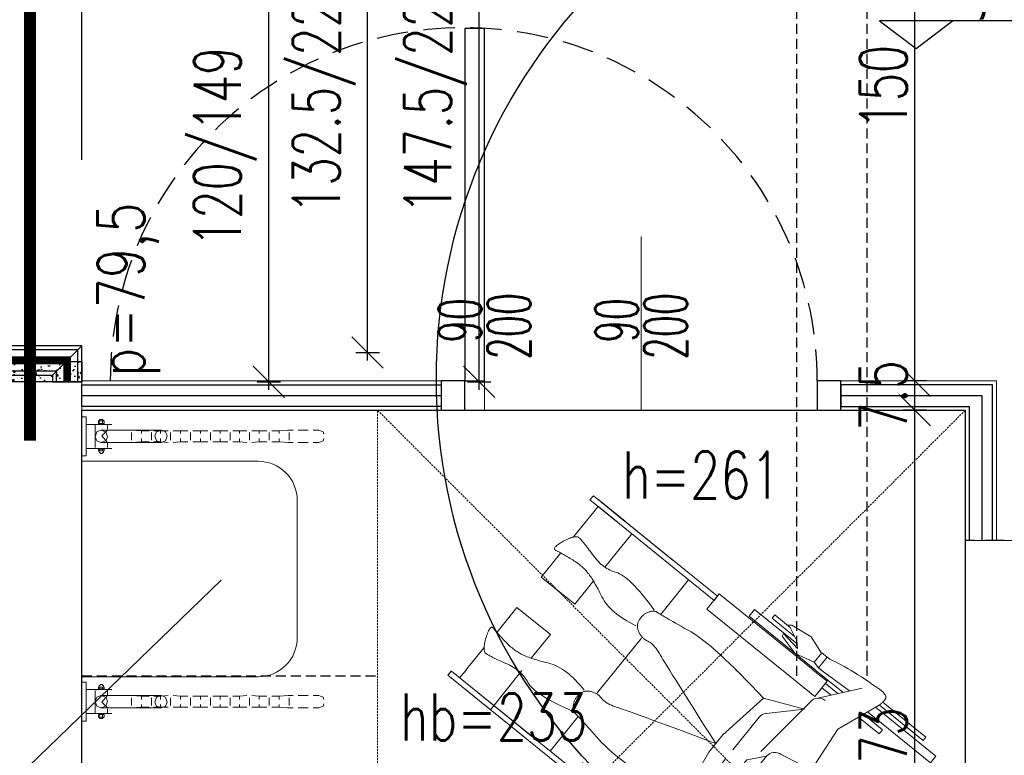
# Model space of a CAD drawing. Header units: millimetres. Extents: x -1256 to 4744, y -2264 to 706.
# Tile 23 of 62: x -20 to 231, y -85 to 103. Entities that reach past the tile are written whole.
import ezdxf

# ---------------------------------------------------------------- set-up
doc = ezdxf.new("R2010")
doc.units = ezdxf.units.MM
doc.header["$LTSCALE"] = 0.2
for name, pattern in [('$0$ACAD_ISO10W100', [18, 12, -3, 0, -3]), ('DASHDOT', [25.4, 12.7, -6.35, 0, -6.35]), ('DASHEDX2', [1.5, 1, -0.5]), ('HIDDEN', [0.375, 0.25, -0.125]), ('HIDDEN2', [30, 20, -10]), ('HIDDENX2', [19.05, 12.7, -6.35])]:
    doc.linetypes.add(name, pattern=pattern)
doc.layers.add('-md-niepełnosprawny', color=64, linetype='Continuous', lineweight=9)
doc.layers.add('5 OPIS DRZWI', color=8, linetype='Continuous', lineweight=5)
for name, color, linetype in [('-md_kominy', 35, 'Continuous'), ('3 DRZWI', 254, 'Continuous'), ('A-KOMENTWYM', 30, 'Continuous'), ('A-kota', 2, 'Continuous'), ('A-ocieplenie', 6, 'Continuous'), ('A-OKNA OPISY', 2, 'Continuous'), ('A-opis', 7, 'Continuous'), ('A-rozbiórki', 252, 'Continuous'), ('A-stal', 52, 'Continuous'), ('A-widok', 41, 'Continuous'), ('A-ściany', 140, 'Continuous')]:
    doc.layers.add(name, color=color, linetype=linetype)
doc.layers.add('_p.poż.', color=7, linetype='Continuous', true_color=0xf20000)
doc.layers.add('_pomoc', color=15, linetype='Continuous', plot=False)
doc.styles.add('Arch-Dim', font='romans.shx', dxfattribs={"width": 0.75})
doc.styles.add('c20', font='simplex.shx', dxfattribs={"width": 0.7})
doc.styles.add('ODNOŚNIKI', font='arial.ttf')
doc.styles.add('TXT', font='romans.shx', dxfattribs={"width": 0.7})
doc.linetypes.add('BATTING', pattern='A,0.0001,-0.1,[134,ltypeshp.shx,S=0.1,R=0,X=-0.1,Y=0],-0.2,[134,ltypeshp.shx,S=0.1,R=180,X=0.1,Y=0],-0.1', length=0.4001)
doc.linetypes.add('LINIA LIKW.', pattern='A,0.3,[137,RODZLIN.shx,S=0.06,R=0,X=-0.1,Y=0],0.3', length=0.6)
doc.dimstyles.new('1-50', dxfattribs={"dimtxt": 12, "dimasz": 8, "dimexe": 3, "dimexo": 0, "dimgap": 2, "dimtad": 1, "dimrnd": 0.5, "dimzin": 12, "dimdsep": 46, "dimtxsty": 'TXT', "dimblk": 'OBLIQUE', "dimcen": 0.125, "dimdle": 2, "dimclrd": 256, "dimclre": 256, "dimclrt": 7, "dimazin": 0, "dimtfac": 1, "dimtix": 1, "dimtmove": 1, "dimatfit": 2, "dimfxl": 3, "dimfxlon": 1, "dimtvp": 10, "dimtolj": 1, "dimtzin": 0, "dimarcsym": 0})

# ---------------------------------------------------------------- blocks, each defined once
blk = doc.blocks.new('ZNAK-POZIOM nap od góry')
at = {"ltscale": 5}
blk.add_lwpolyline([(8.227, 1.413), (-1.865, 1.413), (0, 0), (1.865, 1.413)], dxfattribs=at)
at = {"style": 'ODNOŚNIKI', "flags": 4}
for tag, p in [('ZNAK', (-1.5, 1.882)), ('POZIOM', (1.872, 1.882))]:
    blk.add_attdef(tag, p, '', height=2.5, dxfattribs=at)
blk = doc.blocks.new('_Oblique')
at = {"color": 0, "linetype": 'ByBlock', "lineweight": -2}
blk.add_line((-0.5, -0.5), (0.5, 0.5), dxfattribs=at)
blk = doc.blocks.new('*D150')
at = {"layer": 'A-KOMENTWYM', "lineweight": -2}
for p, q in [((43.24, 8.25), (43.24, 132.25)), ((40.24, 130.25), (46.24, 130.25)), ((40.24, 10.25), (46.24, 10.25))]:
    blk.add_line(p, q, dxfattribs=at)
at = {"layer": 'Defpoints', "color": 0}
for p in [(-4.5, 130.25), (43.24, 130.25), (-4.5, 10.25)]:
    blk.add_point(p, dxfattribs=at)
at = {"layer": 'A-KOMENTWYM', "lineweight": -2, "xscale": 8, "yscale": 8, "zscale": 8}
for p, rotation in [((43.24, 130.25), 90), ((43.24, 10.25), 270)]:
    blk.add_blockref('_Oblique', p, dxfattribs=dict(at, rotation=rotation))
at = {"layer": 'A-KOMENTWYM', "color": 7, "insert": (32.12, 70.25), "char_height": 12, "attachment_point": 5, "rotation": 90, "style": 'TXT'}
blk.add_mtext('\\A1;120/149', dxfattribs=at)
blk = doc.blocks.new('*D151')
at = {"layer": 'A-KOMENTWYM', "lineweight": -2}
for p, q in [((96.91, 8.25), (96.91, 160)), ((93.91, 158), (99.91, 158)), ((93.91, 10.25), (99.91, 10.25))]:
    blk.add_line(p, q, dxfattribs=at)
at = {"layer": 'Defpoints', "color": 0}
for p in [(-4.5, 158), (96.91, 158), (-4.5, 10.25)]:
    blk.add_point(p, dxfattribs=at)
at = {"layer": 'A-KOMENTWYM', "lineweight": -2, "xscale": 8, "yscale": 8, "zscale": 8}
for p, rotation in [((96.91, 158), 90), ((96.91, 10.25), 270)]:
    blk.add_blockref('_Oblique', p, dxfattribs=dict(at, rotation=rotation))
at = {"layer": 'A-KOMENTWYM', "color": 7, "insert": (85.79, 84.12), "char_height": 12, "attachment_point": 5, "rotation": 90, "style": 'TXT'}
blk.add_mtext('\\A1;147.5/228', dxfattribs=at)
blk = doc.blocks.new('*D152')
at = {"layer": 'A-KOMENTWYM', "lineweight": -2}
for p, q in [((68.46, 15.75), (68.46, 152.5)), ((65.46, 150.5), (71.46, 150.5)), ((65.46, 17.75), (71.46, 17.75))]:
    blk.add_line(p, q, dxfattribs=at)
at = {"layer": 'Defpoints', "color": 0}
for p in [(-4.5, 150.5), (68.46, 150.5), (-4.5, 17.75)]:
    blk.add_point(p, dxfattribs=at)
at = {"layer": 'A-KOMENTWYM', "lineweight": -2, "xscale": 8, "yscale": 8, "zscale": 8}
for p, rotation in [((68.46, 150.5), 90), ((68.46, 17.75), 270)]:
    blk.add_blockref('_Oblique', p, dxfattribs=dict(at, rotation=rotation))
at = {"layer": 'A-KOMENTWYM', "color": 7, "insert": (57.34, 84.12), "char_height": 12, "attachment_point": 5, "rotation": 90, "style": 'TXT'}
blk.add_mtext('\\A1;132.5/220', dxfattribs=at)
blk = doc.blocks.new('WOZEK1')
for p, q in [((-92.2, -13.77), (-90, -13.77)), ((-92.2, -33.62), (-92.2, -13.77)), ((-90, -13.77), (-90, -34.46)), ((-26.61, -13.77), (-28.82, -13.77)), ((-28.82, -13.77), (-28.82, -34.46)), ((-26.61, -33.62), (-26.61, -13.77)), ((-94.41, -32.83), (-94.41, -18.84)), ((-94.41, -18.84), (-93.3, -18.84)), ((-93.3, -18.84), (-93.3, -33.19)), ((-25.51, -18.84), (-25.51, -33.19)), ((-24.41, -18.84), (-25.51, -18.84)), ((-24.41, -32.83), (-24.41, -18.84)), ((-88.9, -34.87), (-88.9, -28.61)), ((-88.9, -28.61), (-87.52, -28.61)), ((-87.52, -28.61), (-87.52, -35.4)), ((-31.3, -28.61), (-31.3, -35.4)), ((-29.92, -28.61), (-31.3, -28.61)), ((-29.92, -34.87), (-29.92, -28.61)), ((-81.88, -37.54), (-93.26, -33.22)), ((-36.97, -37.55), (-25.56, -33.22)), ((-68.07, -36.21), (-81.88, -37.54)), ((-50.74, -36.21), (-36.97, -37.55)), ((-93.86, -39.33), (-84.78, -46.54)), ((-68.78, -39.77), (-67.67, -44.74)), ((-51.14, -44.74), (-50.04, -39.77)), ((-24.95, -39.33), (-34.03, -46.54)), ((-91.3, -41.37), (-90.88, -51.29)), ((-90, -42.4), (-90, -73.29)), ((-28.82, -42.4), (-28.82, -73.29)), ((-27.52, -41.37), (-27.93, -51.29)), ((-88.9, -43.28), (-88.9, -47.39)), ((-87.52, -44.37), (-87.52, -47.39)), ((-31.3, -44.37), (-31.3, -47.39)), ((-29.92, -43.28), (-29.92, -47.39)), ((-89.62, -47.39), (-85.76, -47.39)), ((-89.62, -47.39), (-85.76, -47.39)), ((-89.62, -47.39), (-84.66, -47.39)), ((-89.62, -47.39), (-89.62, -82.83)), ((-89.62, -47.39), (-84.66, -47.39)), ((-87.69, -47.39), (-84.66, -47.39)), ((-84.66, -47.39), (-84.66, -82.83)), ((-82.84, -47.39), (-65.09, -49.26)), ((-80.42, -47.39), (-75.6, -52.21)), ((-80.42, -47.39), (-76.01, -57.31)), ((-80.42, -47.39), (-73.47, -54.33)), ((-80.42, -47.39), (-76.01, -57.31)), ((-53.78, -47.39), (-65.03, -47.39)), ((-65.03, -47.39), (-61.12, -50.69)), ((-53.78, -47.39), (-57.69, -50.69)), ((-35.97, -47.39), (-53.73, -49.26)), ((-38.4, -47.39), (-45.34, -54.33)), ((-38.4, -47.39), (-42.81, -57.31)), ((-29.2, -47.39), (-34.16, -47.39)), ((-34.16, -47.39), (-34.16, -82.83)), ((-29.2, -47.39), (-34.16, -47.39)), ((-31.13, -47.39), (-34.16, -47.39)), ((-29.2, -47.39), (-33.06, -47.39)), ((-29.2, -47.39), (-33.06, -47.39)), ((-29.2, -47.39), (-29.2, -82.83)), ((-94.41, -50.41), (-94.41, -51.26)), ((-94.41, -51.26), (-90.88, -51.26)), ((-94.41, -51.26), (-94.41, -53.01)), ((-91.34, -53.01), (-90.88, -51.26)), ((-61.12, -50.69), (-59.41, -50.69)), ((-61.12, -50.69), (-59.41, -50.69)), ((-57.69, -50.69), (-59.41, -50.69)), ((-57.69, -50.69), (-59.41, -50.69)), ((-24.41, -51.26), (-27.93, -51.26)), ((-27.48, -53.01), (-27.93, -51.26)), ((-24.41, -50.41), (-24.41, -51.26)), ((-24.41, -51.26), (-24.41, -53.01)), ((-94.24, -53.01), (-95.86, -57.66)), ((-94.41, -53.01), (-91.34, -53.01)), ((-91.33, -53.01), (-90, -58.24)), ((-71.6, -55.1), (-60.91, -55.1)), ((-47.21, -55.1), (-57.9, -55.1)), ((-27.48, -53.01), (-28.82, -58.24)), ((-24.41, -53.01), (-27.48, -53.01)), ((-24.57, -53.01), (-22.96, -57.66)), ((-95.86, -57.66), (-95.08, -63.36)), ((-76.01, -57.31), (-62.23, -59.51)), ((-42.81, -57.31), (-56.59, -59.51)), ((-22.96, -57.66), (-23.74, -63.36)), ((-92.79, -59.94), (-94.41, -63.36)), ((-91.33, -58.53), (-92.79, -59.94)), ((-92.2, -73.29), (-92.2, -59.37)), ((-92.06, -63.7), (-91.33, -58.53)), ((-90, -58.24), (-91.33, -63.58)), ((-56.59, -59.51), (-62.23, -59.51)), ((-28.82, -58.24), (-27.48, -63.58)), ((-26.75, -63.7), (-27.48, -58.53)), ((-27.48, -58.53), (-26.03, -59.94)), ((-26.61, -73.29), (-26.61, -59.37)), ((-26.03, -59.94), (-24.41, -63.36)), ((-93.3, -68.44), (-93.3, -61.03)), ((-25.51, -68.44), (-25.51, -61.03)), ((-95.08, -63.36), (-94.41, -64.27)), ((-94.41, -63.36), (-94.41, -68.44)), ((-91.33, -63.58), (-92.06, -63.7)), ((-27.48, -63.58), (-26.75, -63.7)), ((-24.41, -63.36), (-24.41, -68.44)), ((-23.74, -63.36), (-24.41, -64.27)), ((-93.3, -68.44), (-94.41, -68.44)), ((-25.51, -68.44), (-24.41, -68.44)), ((-92.2, -73.29), (-90, -73.29)), ((-92.2, -73.29), (-90, -73.29)), ((-26.61, -73.29), (-28.82, -73.29)), ((-26.61, -73.29), (-28.82, -73.29)), ((-89.62, -82.83), (-84.66, -82.83)), ((-29.2, -82.83), (-34.16, -82.83)), ((-87.52, -91.16), (-76.15, -91.16)), ((-50.42, -91.16), (-68.4, -91.16)), ((-42.78, -91.16), (-31.3, -91.16)), ((-88.9, -97.24), (-88.9, -110.31)), ((-87.52, -97.24), (-87.52, -114.77)), ((-31.3, -97.24), (-31.3, -123.57)), ((-29.92, -123.57), (-29.92, -97.35)), ((-88.9, -109.59), (-88.9, -123.62)), ((-76.07, -109.73), (-88.9, -109.59)), ((-72.12, -109.81), (-64.37, -109.81)), ((-64.37, -109.81), (-64.37, -120.88)), ((-54.45, -109.86), (-54.45, -120.88)), ((-54.45, -109.86), (-46.66, -109.86)), ((-54.45, -109.86), (-54.45, -120.88)), ((-42.22, -109.86), (-31.3, -109.86)), ((-87.52, -120.88), (-77.57, -120.88)), ((-72.56, -120.78), (-64.37, -120.78)), ((-54.45, -120.88), (-46.51, -120.88)), ((-31.3, -120.88), (-41.27, -120.88)), ((-87.52, -123.62), (-88.9, -123.62))]:
    blk.add_line(p, q)
for points in [[(-93.3, -33.19), (-93.52, -33.15), (-93.73, -33.11), (-93.93, -33.07), (-94.11, -33.04), (-94.29, -33.02), (-94.46, -32.99), (-94.62, -32.98), (-94.77, -32.96), (-94.91, -32.95), (-95.04, -32.95), (-95.16, -32.94), (-95.28, -32.95), (-95.38, -32.95), (-95.47, -32.96), (-95.55, -32.98), (-95.63, -33), (-95.7, -33.02), (-95.76, -33.06), (-95.83, -33.1), (-95.89, -33.16), (-95.95, -33.22), (-96.01, -33.3), (-96.06, -33.38), (-96.11, -33.47), (-96.17, -33.57), (-96.22, -33.68), (-96.26, -33.8), (-96.31, -33.94), (-96.35, -34.08), (-96.39, -34.22), (-96.43, -34.38), (-96.47, -34.55)], [(-96.47, -34.55), (-96.41, -35.74), (-96.35, -36.91), (-96.27, -38.05), (-96.19, -39.16), (-96.1, -40.24), (-95.99, -41.3), (-95.88, -42.33), (-95.75, -43.34), (-95.62, -44.31), (-95.48, -45.26), (-95.32, -46.19), (-95.16, -47.09), (-94.99, -47.96), (-94.8, -48.8), (-94.61, -49.62), (-94.41, -50.41)], [(-25.51, -33.19), (-25.29, -33.15), (-25.09, -33.11), (-24.89, -33.07), (-24.7, -33.04), (-24.52, -33.02), (-24.35, -32.99), (-24.19, -32.98), (-24.04, -32.96), (-23.9, -32.95), (-23.77, -32.95), (-23.65, -32.94), (-23.54, -32.95), (-23.44, -32.95), (-23.34, -32.96), (-23.26, -32.98), (-23.19, -33), (-23.12, -33.02), (-23.05, -33.06), (-22.99, -33.1), (-22.93, -33.16), (-22.87, -33.22), (-22.81, -33.3), (-22.75, -33.38), (-22.7, -33.47), (-22.65, -33.57), (-22.6, -33.68), (-22.55, -33.8), (-22.51, -33.94), (-22.46, -34.08), (-22.42, -34.22), (-22.38, -34.38), (-22.35, -34.55)], [(-22.35, -34.55), (-22.4, -35.74), (-22.47, -36.91), (-22.54, -38.05), (-22.62, -39.16), (-22.72, -40.24), (-22.82, -41.3), (-22.94, -42.33), (-23.06, -43.34), (-23.19, -44.31), (-23.34, -45.26), (-23.49, -46.19), (-23.65, -47.09), (-23.83, -47.96), (-24.01, -48.8), (-24.2, -49.62), (-24.41, -50.41)], [(-76.01, -57.31), (-76.34, -59.54), (-76.63, -61.69), (-76.9, -63.77), (-77.13, -65.76), (-77.33, -67.67), (-77.5, -69.49), (-77.63, -71.24), (-77.74, -72.91), (-77.81, -74.49), (-77.85, -76), (-77.86, -77.42), (-77.83, -78.77), (-77.78, -80.03), (-77.69, -81.21), (-77.57, -82.31), (-77.42, -83.33), (-77.25, -84.28), (-77.1, -85.18), (-76.96, -86.03), (-76.83, -86.82), (-76.7, -87.56), (-76.59, -88.24), (-76.49, -88.87), (-76.4, -89.45), (-76.32, -89.98), (-76.25, -90.45), (-76.19, -90.86), (-76.14, -91.23), (-76.1, -91.54), (-76.07, -91.79), (-76.05, -92), (-76.04, -92.15), (-76.03, -92.27), (-76.01, -92.39), (-75.98, -92.51), (-75.94, -92.63), (-75.89, -92.75), (-75.83, -92.87), (-75.75, -92.98), (-75.67, -93.1), (-75.58, -93.21), (-75.47, -93.32), (-75.36, -93.43), (-75.23, -93.54), (-75.1, -93.65), (-74.95, -93.75), (-74.8, -93.86), (-74.63, -93.96), (-74.46, -94.06), (-74.28, -94.15), (-74.1, -94.23), (-73.92, -94.31), (-73.74, -94.37), (-73.56, -94.43), (-73.37, -94.47), (-73.18, -94.51), (-72.99, -94.54), (-72.8, -94.56), (-72.6, -94.58), (-72.41, -94.58), (-72.21, -94.58), (-72.01, -94.56), (-71.8, -94.54), (-71.6, -94.51), (-71.39, -94.47), (-71.2, -94.42), (-71.01, -94.37), (-70.83, -94.3), (-70.65, -94.22), (-70.48, -94.13), (-70.32, -94.03), (-70.16, -93.92), (-70.02, -93.8), (-69.87, -93.68), (-69.74, -93.54), (-69.61, -93.39), (-69.49, -93.23), (-69.38, -93.06), (-69.27, -92.89), (-69.17, -92.7), (-69.08, -92.51), (-69, -92.31), (-68.92, -92.11), (-68.86, -91.92), (-68.8, -91.72), (-68.75, -91.51), (-68.72, -91.31), (-68.69, -91.1), (-68.67, -90.9), (-68.66, -90.69), (-68.66, -90.48), (-68.66, -90.26), (-68.68, -90.05), (-68.71, -89.83), (-68.74, -89.61), (-68.78, -89.39), (-68.83, -89.17), (-68.86, -88.94), (-68.88, -88.7), (-68.89, -88.46), (-68.89, -88.22), (-68.88, -87.97), (-68.86, -87.71), (-68.83, -87.45), (-68.78, -87.18), (-68.73, -86.9), (-68.66, -86.62), (-68.59, -86.34), (-68.5, -86.05), (-68.41, -85.75), (-68.3, -85.45), (-68.18, -85.14), (-68.03, -84.75), (-67.83, -84.2), (-67.57, -83.49), (-67.26, -82.61), (-66.9, -81.57), (-66.48, -80.38), (-66.01, -79.02), (-65.49, -77.5), (-64.92, -75.81), (-64.29, -73.97), (-63.61, -71.96), (-62.87, -69.8), (-62.09, -67.47), (-61.25, -64.98), (-60.35, -62.33), (-59.41, -59.51)], [(-42.81, -57.31), (-42.48, -59.54), (-42.18, -61.69), (-41.92, -63.77), (-41.69, -65.76), (-41.49, -67.67), (-41.32, -69.49), (-41.18, -71.24), (-41.08, -72.91), (-41, -74.49), (-40.96, -76), (-40.96, -77.42), (-40.98, -78.77), (-41.04, -80.03), (-41.13, -81.21), (-41.25, -82.31), (-41.4, -83.33), (-41.56, -84.28), (-41.71, -85.18), (-41.86, -86.03), (-41.99, -86.82), (-42.11, -87.56), (-42.22, -88.24), (-42.32, -88.87), (-42.41, -89.45), (-42.5, -89.98), (-42.57, -90.45), (-42.63, -90.86), (-42.68, -91.23), (-42.72, -91.54), (-42.75, -91.79), (-42.77, -92), (-42.78, -92.15), (-42.78, -92.27), (-42.8, -92.39), (-42.83, -92.51), (-42.88, -92.63), (-42.93, -92.75), (-42.99, -92.87), (-43.06, -92.98), (-43.14, -93.1), (-43.24, -93.21), (-43.34, -93.32), (-43.46, -93.43), (-43.58, -93.54), (-43.72, -93.65), (-43.86, -93.75), (-44.02, -93.86), (-44.19, -93.96), (-44.36, -94.06), (-44.53, -94.15), (-44.71, -94.23), (-44.89, -94.31), (-45.07, -94.37), (-45.26, -94.43), (-45.44, -94.47), (-45.63, -94.51), (-45.82, -94.54), (-46.02, -94.56), (-46.21, -94.58), (-46.41, -94.58), (-46.61, -94.58), (-46.81, -94.56), (-47.01, -94.54), (-47.22, -94.51), (-47.42, -94.47), (-47.62, -94.42), (-47.81, -94.37), (-47.99, -94.3), (-48.16, -94.22), (-48.33, -94.13), (-48.5, -94.03), (-48.65, -93.92), (-48.8, -93.8), (-48.94, -93.68), (-49.07, -93.54), (-49.2, -93.39), (-49.32, -93.23), (-49.44, -93.06), (-49.54, -92.89), (-49.64, -92.7), (-49.74, -92.51), (-49.82, -92.31), (-49.89, -92.11), (-49.96, -91.92), (-50.01, -91.72), (-50.06, -91.51), (-50.1, -91.31), (-50.13, -91.1), (-50.15, -90.9), (-50.16, -90.69), (-50.16, -90.48), (-50.15, -90.26), (-50.13, -90.05), (-50.11, -89.83), (-50.07, -89.61), (-50.03, -89.39), (-49.99, -89.17), (-49.95, -88.94), (-49.93, -88.7), (-49.92, -88.46), (-49.92, -88.22), (-49.93, -87.97), (-49.96, -87.71), (-49.99, -87.45), (-50.03, -87.18), (-50.08, -86.9), (-50.15, -86.62), (-50.23, -86.34), (-50.31, -86.05), (-50.41, -85.75), (-50.52, -85.45), (-50.63, -85.14), (-50.79, -84.75), (-50.99, -84.2), (-51.25, -83.49), (-51.55, -82.61), (-51.92, -81.57), (-52.33, -80.38), (-52.8, -79.02), (-53.32, -77.5), (-53.9, -75.81), (-54.53, -73.97), (-55.21, -71.96), (-55.94, -69.8), (-56.73, -67.47), (-57.57, -64.98), (-58.46, -62.33), (-59.41, -59.51)], [(-76.01, -93.01), (-76.34, -94.29), (-76.65, -95.51), (-76.92, -96.67), (-77.16, -97.78), (-77.36, -98.83), (-77.54, -99.82), (-77.68, -100.76), (-77.78, -101.63), (-77.86, -102.46), (-77.9, -103.22), (-77.91, -103.92), (-77.88, -104.57), (-77.82, -105.17), (-77.73, -105.7), (-77.61, -106.18), (-77.45, -106.6), (-77.29, -107), (-77.15, -107.4), (-77.02, -107.82), (-76.92, -108.24), (-76.84, -108.67), (-76.77, -109.11), (-76.73, -109.57), (-76.7, -110.03), (-76.7, -110.5), (-76.72, -110.98), (-76.75, -111.46), (-76.81, -111.96), (-76.88, -112.47), (-76.98, -112.98), (-77.1, -113.51), (-77.23, -114.04), (-77.37, -114.57), (-77.51, -115.07), (-77.63, -115.55), (-77.75, -116), (-77.86, -116.43), (-77.95, -116.83), (-78.04, -117.21), (-78.13, -117.57), (-78.2, -117.9), (-78.26, -118.21), (-78.32, -118.49), (-78.37, -118.75), (-78.41, -118.99), (-78.44, -119.2), (-78.46, -119.38), (-78.47, -119.54), (-78.47, -119.69), (-78.44, -119.85), (-78.38, -120), (-78.3, -120.15), (-78.19, -120.31), (-78.06, -120.47), (-77.89, -120.62), (-77.71, -120.78), (-77.49, -120.94), (-77.25, -121.11), (-76.98, -121.27), (-76.69, -121.44), (-76.37, -121.6), (-76.02, -121.77), (-75.65, -121.94), (-75.25, -122.11), (-74.85, -122.27), (-74.48, -122.41), (-74.14, -122.53), (-73.82, -122.62), (-73.54, -122.7), (-73.28, -122.75), (-73.05, -122.79), (-72.85, -122.8), (-72.67, -122.79), (-72.53, -122.76), (-72.41, -122.71), (-72.32, -122.64), (-72.26, -122.54), (-72.23, -122.43), (-72.23, -122.29), (-72.25, -122.13), (-72.29, -121.96), (-72.33, -121.77), (-72.37, -121.56), (-72.41, -121.35), (-72.46, -121.12), (-72.5, -120.87), (-72.54, -120.61), (-72.59, -120.34), (-72.63, -120.05), (-72.68, -119.75), (-72.73, -119.44), (-72.78, -119.11), (-72.83, -118.77), (-72.88, -118.41), (-72.93, -118.04), (-72.98, -117.66), (-73.03, -117.27), (-73.08, -116.89), (-73.11, -116.51), (-73.14, -116.14), (-73.15, -115.77), (-73.16, -115.41), (-73.17, -115.06), (-73.16, -114.71), (-73.15, -114.37), (-73.13, -114.04), (-73.1, -113.71), (-73.06, -113.38), (-73.02, -113.06), (-72.97, -112.75), (-72.91, -112.45), (-72.84, -112.14), (-72.77, -111.84), (-72.68, -111.52), (-72.58, -111.19), (-72.47, -110.84), (-72.35, -110.48), (-72.22, -110.1), (-72.08, -109.71), (-71.93, -109.3), (-71.76, -108.89), (-71.59, -108.45), (-71.4, -108), (-71.21, -107.54), (-71, -107.06), (-70.78, -106.57), (-70.55, -106.07), (-70.31, -105.55), (-70.08, -105.01), (-69.88, -104.45), (-69.7, -103.87), (-69.56, -103.26), (-69.44, -102.63), (-69.34, -101.97), (-69.28, -101.3), (-69.24, -100.6), (-69.23, -99.87), (-69.25, -99.13), (-69.3, -98.36), (-69.37, -97.56), (-69.48, -96.75), (-69.61, -95.91), (-69.77, -95.04), (-69.95, -94.16)], [(-42.81, -93.14), (-42.48, -94.42), (-42.18, -95.64), (-41.92, -96.8), (-41.69, -97.91), (-41.49, -98.96), (-41.33, -99.96), (-41.19, -100.89), (-41.09, -101.77), (-41.03, -102.59), (-40.99, -103.36), (-40.99, -104.06), (-41.02, -104.71), (-41.08, -105.3), (-41.17, -105.84), (-41.3, -106.31), (-41.46, -106.73), (-41.63, -107.13), (-41.77, -107.53), (-41.9, -107.95), (-42.01, -108.37), (-42.09, -108.8), (-42.16, -109.24), (-42.21, -109.69), (-42.24, -110.15), (-42.24, -110.62), (-42.23, -111.1), (-42.2, -111.59), (-42.15, -112.09), (-42.07, -112.6), (-41.98, -113.11), (-41.87, -113.64), (-41.74, -114.17), (-41.6, -114.7), (-41.47, -115.2), (-41.35, -115.68), (-41.24, -116.14), (-41.13, -116.57), (-41.04, -116.97), (-40.95, -117.35), (-40.87, -117.71), (-40.8, -118.04), (-40.74, -118.35), (-40.68, -118.63), (-40.64, -118.89), (-40.6, -119.13), (-40.57, -119.34), (-40.55, -119.52), (-40.54, -119.69), (-40.54, -119.84), (-40.57, -119.99), (-40.63, -120.14), (-40.71, -120.29), (-40.82, -120.45), (-40.96, -120.6), (-41.13, -120.76), (-41.31, -120.92), (-41.53, -121.08), (-41.77, -121.24), (-42.04, -121.4), (-42.34, -121.56), (-42.66, -121.73), (-43.01, -121.89), (-43.38, -122.06), (-43.78, -122.23), (-44.18, -122.38), (-44.55, -122.52), (-44.9, -122.64), (-45.21, -122.73), (-45.5, -122.8), (-45.76, -122.86), (-45.99, -122.89), (-46.19, -122.9), (-46.36, -122.89), (-46.5, -122.86), (-46.62, -122.8), (-46.71, -122.73), (-46.77, -122.64), (-46.8, -122.52), (-46.8, -122.38), (-46.78, -122.23), (-46.74, -122.05), (-46.7, -121.86), (-46.65, -121.66), (-46.61, -121.44), (-46.57, -121.21), (-46.52, -120.97), (-46.48, -120.71), (-46.43, -120.44), (-46.38, -120.15), (-46.33, -119.85), (-46.28, -119.54), (-46.23, -119.21), (-46.18, -118.87), (-46.12, -118.51), (-46.07, -118.14), (-46.01, -117.76), (-45.96, -117.37), (-45.92, -116.99), (-45.88, -116.61), (-45.85, -116.24), (-45.83, -115.88), (-45.82, -115.52), (-45.81, -115.16), (-45.81, -114.82), (-45.82, -114.47), (-45.84, -114.14), (-45.87, -113.81), (-45.9, -113.48), (-45.94, -113.17), (-45.99, -112.85), (-46.05, -112.55), (-46.11, -112.24), (-46.19, -111.94), (-46.27, -111.62), (-46.37, -111.28), (-46.47, -110.94), (-46.59, -110.57), (-46.72, -110.19), (-46.86, -109.8), (-47.01, -109.4), (-47.17, -108.98), (-47.34, -108.54), (-47.52, -108.09), (-47.71, -107.63), (-47.92, -107.15), (-48.13, -106.66), (-48.36, -106.15), (-48.59, -105.63), (-48.82, -105.09), (-49.02, -104.53), (-49.19, -103.94), (-49.33, -103.33), (-49.45, -102.7), (-49.54, -102.05), (-49.6, -101.37), (-49.63, -100.67), (-49.63, -99.94), (-49.61, -99.2), (-49.55, -98.43), (-49.47, -97.64), (-49.36, -96.82), (-49.23, -95.98), (-49.06, -95.12), (-48.87, -94.24)]]:
    blk.add_lwpolyline(points)
for points in [[(-87.52, -79.3), (-87.52, -123.54), (-88.9, -123.62), (-88.9, -79.3)], [(-29.92, -82.83), (-29.92, -123.57), (-31.3, -123.57), (-31.3, -82.83)]]:
    blk.add_lwpolyline(points, close=True)
for centre, radius, start, end in [((-59.41, -39.77), 9.37, 0, 180), ((-82.84, -44.74), 2.65, 180, 270), ((-82.84, -44.74), 2.65, 180, 270), ((-65.03, -44.74), 2.65, 180, 270), ((-53.78, -44.74), 2.65, 270, 0), ((-35.97, -44.74), 2.65, 270, 0), ((-71.6, -52.46), 2.65, 225, 270), ((-47.21, -52.46), 2.65, 270, 315)]:
    blk.add_arc(centre, radius, start, end)
blk = doc.blocks.new('*D304')
at = {"layer": 'A-KOMENTWYM', "lineweight": -2}
for p, q in [((211.14, 3), (205.14, 3)), ((208.14, -172.25), (208.14, 5)), ((211.14, -170.25), (205.14, -170.25))]:
    blk.add_line(p, q, dxfattribs=at)
at = {"layer": 'Defpoints', "color": 0}
for p in [(208.14, 3), (221, 3), (221, -170.25)]:
    blk.add_point(p, dxfattribs=at)
at = {"layer": 'A-KOMENTWYM', "lineweight": -2, "xscale": 8, "yscale": 8, "zscale": 8}
for p, rotation in [((208.14, 3), 90), ((208.14, -170.25), 270)]:
    blk.add_blockref('_Oblique', p, dxfattribs=dict(at, rotation=rotation))
at = {"layer": 'A-KOMENTWYM', "color": 7, "insert": (200.14, -83.63), "char_height": 12, "attachment_point": 5, "rotation": 90, "style": 'TXT'}
blk.add_mtext('\\A1;173', dxfattribs=at)
blk = doc.blocks.new('*D305')
at = {"layer": 'A-KOMENTWYM', "lineweight": -2}
for p, q in [((211.14, 10.5), (205.14, 10.5)), ((208.14, 1), (208.14, 12.5)), ((211.14, 3), (205.14, 3))]:
    blk.add_line(p, q, dxfattribs=at)
at = {"layer": 'Defpoints', "color": 0}
for p in [(208.14, 10.5), (229, 10.5), (221, 3)]:
    blk.add_point(p, dxfattribs=at)
at = {"layer": 'A-KOMENTWYM', "lineweight": -2, "xscale": 8, "yscale": 8, "zscale": 8}
for p, rotation in [((208.14, 10.5), 270), ((208.14, 3), 90)]:
    blk.add_blockref('_Oblique', p, dxfattribs=dict(at, rotation=rotation))
at = {"layer": 'A-KOMENTWYM', "color": 7, "insert": (200.14, 6.75), "char_height": 12, "attachment_point": 5, "rotation": 90, "style": 'TXT'}
blk.add_mtext('\\A1;7.5', dxfattribs=at)
blk = doc.blocks.new('*D306')
at = {"layer": 'A-KOMENTWYM', "lineweight": -2}
for p, q in [((208.14, 8.5), (208.14, 162.5)), ((211.14, 160.5), (205.14, 160.5)), ((211.14, 10.5), (205.14, 10.5))]:
    blk.add_line(p, q, dxfattribs=at)
at = {"layer": 'Defpoints', "color": 0}
for p in [(208.14, 160.5), (259, 160.5), (229, 10.5)]:
    blk.add_point(p, dxfattribs=at)
at = {"layer": 'A-KOMENTWYM', "lineweight": -2, "xscale": 8, "yscale": 8, "zscale": 8}
for p, rotation in [((208.14, 160.5), 90), ((208.14, 10.5), 270)]:
    blk.add_blockref('_Oblique', p, dxfattribs=dict(at, rotation=rotation))
at = {"layer": 'A-KOMENTWYM', "color": 7, "insert": (200.14, 85.5), "char_height": 12, "attachment_point": 5, "rotation": 90, "style": 'TXT'}
blk.add_mtext('\\A1;150', dxfattribs=at)
blk = doc.blocks.new('szyb-szkło_150-I piętro2')
at = {"layer": '_p.poż.', "linetype": 'DASHEDX2', "ltscale": 10}
blk.add_lwpolyline([(350, -192.25, 2, 2, 0), (420.25, -192.25, 2, 2, 0), (420.25, -197.747, 2, 2, 0)], format="xyseb", dxfattribs=at)

msp = doc.modelspace()

# ---------------------------------------------------------------- linework, layer by layer
at = {"layer": '-md-niepełnosprawny', "linetype": '$0$ACAD_ISO10W100', "ltscale": 10}
for p, q in [((-0.058, 0.274), (-0.058, -0.34)), ((0.789, 0.274), (0.789, -0.34)), ((-3.445, -0.585), (3.117, -0.585)), ((-1.117, -6.516), (-1.117, -0.585)), ((0.368, -2.058), (15.817, -2.058)), ((2.061, -1.853), (2.061, -0.585)), ((2.061, -2.058), (8.197, -2.058)), ((2.061, -2.058), (4.601, -2.058)), ((10.737, -2.262), (10.737, -2.917)), ((12.643, -2.262), (10.737, -2.262)), ((15.605, -2.262), (13.911, -2.262)), ((15.605, -2.262), (15.605, -2.917)), ((17.511, -2.262), (15.605, -2.262)), ((20.685, -2.262), (18.783, -2.262)), ((20.685, -2.262), (20.685, -2.917)), ((22.591, -2.262), (20.685, -2.262)), ((25.765, -2.262), (23.863, -2.262)), ((25.765, -2.262), (25.765, -2.917)), ((27.672, -2.262), (25.765, -2.262)), ((30.846, -2.262), (28.944, -2.262)), ((30.846, -2.262), (30.846, -2.917)), ((32.752, -2.262), (30.846, -2.262)), ((35.714, -2.262), (34.02, -2.262)), ((35.714, -2.262), (35.714, -2.917)), ((37.62, -2.262), (35.714, -2.262)), ((40.794, -2.262), (38.892, -2.262)), ((40.794, -2.262), (40.794, -2.917)), ((42.7, -2.262), (40.794, -2.262)), ((45.874, -2.262), (43.968, -2.262)), ((45.874, -2.262), (45.874, -2.917)), ((50.742, -2.058), (53.282, -2.058)), ((54.555, -2.058), (56.035, -2.058)), ((8.197, -2.671), (8.197, -4.594)), ((10.737, -4.185), (10.737, -5.003)), ((10.737, -5.003), (12.643, -5.003)), ((13.277, -2.671), (13.277, -4.594)), ((13.911, -5.003), (15.605, -5.003)), ((15.605, -4.185), (15.605, -5.003)), ((15.605, -5.003), (17.511, -5.208)), ((18.145, -2.671), (18.145, -4.594)), ((18.783, -5.208), (20.685, -5.003)), ((20.685, -4.185), (20.685, -5.003)), ((20.685, -5.003), (22.591, -5.003)), ((23.225, -2.671), (23.225, -4.594)), ((23.863, -5.003), (25.765, -5.003)), ((25.765, -4.185), (25.765, -5.003)), ((25.765, -5.003), (27.672, -5.003)), ((28.306, -2.671), (28.306, -4.594)), ((28.944, -5.003), (30.846, -5.003)), ((30.846, -4.185), (30.846, -5.003)), ((30.846, -5.003), (32.752, -5.003)), ((33.386, -2.671), (33.386, -4.594)), ((34.02, -5.003), (35.714, -5.003)), ((35.714, -4.185), (35.714, -5.003)), ((35.714, -5.003), (37.62, -5.208)), ((38.254, -2.671), (38.254, -4.594)), ((38.892, -5.208), (40.794, -5.003)), ((40.794, -4.185), (40.794, -5.003)), ((40.794, -5.003), (42.7, -5.003)), ((43.334, -2.671), (43.334, -4.594)), ((43.968, -5.003), (45.874, -5.003)), ((45.874, -4.185), (45.874, -5.003)), ((48.415, -2.671), (48.415, -4.594)), ((-3.445, -6.721), (3.117, -6.721)), ((-0.058, -7.334), (-0.058, -6.925)), ((0.368, -5.208), (15.817, -5.208)), ((0.789, -7.334), (0.789, -6.925)), ((2.061, -6.516), (2.061, -5.208)), ((4.601, -5.208), (2.061, -5.208)), ((53.282, -5.208), (50.742, -5.208)), ((56.035, -5.208), (54.555, -5.208)), ((-0.058, -67.672), (-0.058, -68.081)), ((-0.058, -67.672), (-0.058, -68.081)), ((0.789, -67.672), (0.789, -68.081)), ((0.789, -67.672), (0.789, -68.081)), ((-3.445, -68.285), (3.117, -68.285)), ((-1.117, -68.49), (-1.117, -74.421)), ((-1.117, -68.49), (-1.117, -74.421)), ((0.368, -69.799), (15.817, -69.799)), ((2.061, -68.49), (2.061, -69.799)), ((2.061, -68.49), (2.061, -69.799)), ((4.601, -69.799), (2.061, -69.799)), ((10.737, -70.821), (10.737, -70.003)), ((10.737, -70.003), (12.643, -70.003)), ((13.911, -70.003), (15.605, -70.003)), ((15.605, -70.003), (17.511, -69.799)), ((15.605, -70.821), (15.605, -70.003)), ((18.783, -69.799), (20.685, -70.003)), ((20.685, -70.821), (20.685, -70.003)), ((20.685, -70.003), (22.591, -70.003)), ((23.863, -70.003), (25.765, -70.003)), ((25.765, -70.821), (25.765, -70.003)), ((25.765, -70.003), (27.672, -70.003)), ((28.944, -70.003), (30.846, -70.003)), ((30.846, -70.821), (30.846, -70.003)), ((30.846, -70.003), (32.752, -70.003)), ((34.02, -70.003), (35.714, -70.003)), ((35.714, -70.003), (37.62, -69.799)), ((35.714, -70.821), (35.714, -70.003)), ((38.892, -69.799), (40.794, -70.003)), ((40.794, -70.821), (40.794, -70.003)), ((40.794, -70.003), (42.7, -70.003)), ((43.968, -70.003), (45.874, -70.003)), ((45.874, -70.821), (45.874, -70.003)), ((53.282, -69.799), (50.742, -69.799)), ((56.035, -69.799), (54.555, -69.799)), ((8.197, -72.335), (8.197, -70.412)), ((10.737, -72.744), (10.737, -72.089)), ((12.643, -72.744), (10.737, -72.744)), ((13.277, -72.335), (13.277, -70.412)), ((15.605, -72.744), (13.911, -72.744)), ((15.605, -72.744), (15.605, -72.089)), ((17.511, -72.744), (15.605, -72.744)), ((18.145, -72.335), (18.145, -70.412)), ((20.685, -72.744), (18.783, -72.744)), ((20.685, -72.744), (20.685, -72.089)), ((22.591, -72.744), (20.685, -72.744)), ((23.225, -72.335), (23.225, -70.412)), ((25.765, -72.744), (23.863, -72.744)), ((25.765, -72.744), (25.765, -72.089)), ((27.672, -72.744), (25.765, -72.744)), ((28.306, -72.335), (28.306, -70.412)), ((30.846, -72.744), (28.944, -72.744)), ((30.846, -72.744), (30.846, -72.089)), ((32.752, -72.744), (30.846, -72.744)), ((33.386, -72.335), (33.386, -70.412)), ((35.714, -72.744), (34.02, -72.744)), ((35.714, -72.744), (35.714, -72.089)), ((37.62, -72.744), (35.714, -72.744)), ((38.254, -72.335), (38.254, -70.412)), ((40.794, -72.744), (38.892, -72.744)), ((40.794, -72.744), (40.794, -72.089)), ((42.7, -72.744), (40.794, -72.744)), ((43.334, -72.335), (43.334, -70.412)), ((45.874, -72.744), (43.968, -72.744)), ((45.874, -72.744), (45.874, -72.089)), ((48.415, -72.335), (48.415, -70.412)), ((-3.445, -74.421), (3.117, -74.421)), ((-0.058, -75.28), (-0.058, -74.666)), ((-0.058, -75.28), (-0.058, -74.666)), ((0.368, -72.948), (15.817, -72.948)), ((0.789, -75.28), (0.789, -74.666)), ((0.789, -75.28), (0.789, -74.666)), ((2.061, -72.948), (8.197, -72.948)), ((2.061, -72.948), (4.601, -72.948)), ((2.061, -73.153), (2.061, -74.421)), ((2.061, -73.153), (2.061, -74.421)), ((50.742, -72.948), (53.282, -72.948)), ((54.555, -72.948), (56.035, -72.948))]:
    msp.add_line(p, q, dxfattribs=at)
for points in [[(-4.5, -8.603), (-3.442, -8.603), (-3.442, 1.346), (-4.5, 1.346)], [(-0.27, -0.34), (1.211, -0.34), (1.211, 0.295), (-0.27, 0.295)], [(2.061, -3.735), (1.636, -2.467), (0.368, -2.058), (-0.692, -2.467), (-1.117, -3.735), (-0.692, -4.799), (0.368, -5.208), (1.636, -4.799)], [(17.298, -3.53), (16.877, -2.467), (15.817, -2.058), (14.549, -2.467), (14.124, -3.53), (14.549, -4.799), (15.817, -5.208), (16.877, -4.799)], [(-0.27, -7.334), (1.211, -7.334), (1.211, -6.911), (-0.27, -6.911)], [(-4.5, -66.404), (-3.442, -66.404), (-3.442, -76.352), (-4.5, -76.352)], [(-0.27, -67.672), (1.211, -67.672), (1.211, -68.095), (-0.27, -68.095)], [(-0.27, -67.672), (1.211, -67.672), (1.211, -68.095), (-0.27, -68.095)], [(2.061, -71.271), (1.636, -72.539), (0.368, -72.948), (-0.692, -72.539), (-1.117, -71.271), (-0.692, -70.208), (0.368, -69.799), (1.636, -70.208)], [(2.061, -71.271), (1.636, -72.539), (0.368, -72.948), (-0.692, -72.539), (-1.117, -71.271), (-0.692, -70.208), (0.368, -69.799), (1.636, -70.208)], [(17.298, -71.476), (16.877, -72.539), (15.817, -72.948), (14.549, -72.539), (14.124, -71.476), (14.549, -70.208), (15.817, -69.799), (16.877, -70.208)], [(-0.27, -74.666), (1.211, -74.666), (1.211, -75.301), (-0.27, -75.301)], [(-0.27, -74.666), (1.211, -74.666), (1.211, -75.301), (-0.27, -75.301)]]:
    msp.add_lwpolyline(points, close=True, dxfattribs=at)
for points in [[(-0.058, 0.274), (-0.058, 0.478), (0.155, 0.683), (0.789, 0.683), (0.789, 0.478), (1.002, 0.478), (1.002, 0.274)], [(8.197, -5.208), (2.061, -5.208), (0.58, -3.53), (2.061, -2.058)], [(5.869, -2.058), (8.197, -2.058), (10.737, -2.262)], [(45.874, -2.262), (47.993, -2.058), (49.474, -2.058)], [(57.303, -3.121), (57.095, -2.467), (56.035, -2.058)], [(10.737, -5.003), (8.197, -5.208), (5.869, -5.208)], [(49.474, -5.208), (48.202, -5.208), (45.874, -5.003)], [(56.035, -5.208), (57.095, -4.799), (57.303, -4.185)], [(-0.058, -7.334), (-0.058, -7.785), (0.155, -7.785), (0.155, -7.989), (0.789, -7.989), (0.789, -7.785), (1.002, -7.785), (1.002, -7.539)], [(-0.058, -67.672), (-0.058, -67.222), (0.155, -67.222), (0.155, -67.017), (0.789, -67.017), (0.789, -67.222), (1.002, -67.222), (1.002, -67.467)], [(-0.058, -67.672), (-0.058, -67.222), (0.155, -67.222), (0.155, -67.017), (0.789, -67.017), (0.789, -67.222), (1.002, -67.222), (1.002, -67.467)], [(8.197, -69.799), (2.061, -69.799), (0.58, -71.476), (2.061, -72.948)], [(10.737, -70.003), (8.197, -69.799), (5.869, -69.799)], [(49.474, -69.799), (48.202, -69.799), (45.874, -70.003)], [(56.035, -69.799), (57.095, -70.208), (57.303, -70.821)], [(5.869, -72.948), (8.197, -72.948), (10.737, -72.744)], [(45.874, -72.744), (47.993, -72.948), (49.474, -72.948)], [(57.303, -71.885), (57.095, -72.539), (56.035, -72.948)], [(-0.058, -75.28), (-0.058, -75.485), (0.155, -75.689), (0.789, -75.689), (0.789, -75.485), (1.002, -75.485), (1.002, -75.28)]]:
    msp.add_lwpolyline(points, dxfattribs=at)
at = {"layer": '-md-niepełnosprawny'}
msp.add_lwpolyline([(40.5, -65.003), (-4.5, -65.003), (-4.5, -10.003), (40.5, -10.003, -0.4142136), (50.5, -20.003), (50.5, -55.003, -0.4142136)], format="xyb", close=True, dxfattribs=at)
at = {"layer": '3 DRZWI', "ltscale": 100}
msp.add_lwpolyline([(93.25, 10.497), (98.25, 10.497), (98.25, 100.497), (93.25, 100.497), (93.25, 10.497)], dxfattribs=at)
for points in [[(87.25, 10.497), (87.25, 2.997), (93.25, 2.997), (93.25, 10.497)], [(183.25, 10.497), (183.25, 2.997), (189.25, 2.997), (189.25, 10.497)]]:
    msp.add_lwpolyline(points, close=True, dxfattribs=at)
at = {"layer": '5 OPIS DRZWI'}
for p, q in [((98.25, 47.344), (98.25, 3.042)), ((138.25, 47.344), (138.25, 3.042))]:
    msp.add_line(p, q, dxfattribs=at)
at = {"layer": 'A-ocieplenie', "color": 14, "linetype": 'BATTING', "ltscale": 6, "transparency": 33554679}
for p in [(-79.626, 15.747), (-8.25, 10.25)]:
    msp.add_line(p, (-8.25, 15.747), dxfattribs=at)
at = {"layer": 'A-ocieplenie', "color": 14, "transparency": 33554679}
msp.add_line((-11, 10.25), (-11, 12.997), dxfattribs=at)
at = {"layer": 'A-opis', "color": 52}
msp.add_lwpolyline([(-127.034, -135.459), (-67.441, -135.459), (31.076, -40.387)], dxfattribs=at)
at = {"layer": 'A-rozbiórki', "linetype": 'LINIA LIKW.', "ltscale": 30, "transparency": 33554679}
msp.add_lwpolyline([(-4.5, 10.25), (-4.5, 130.25)], dxfattribs=at)
at = {"layer": 'A-stal', "linetype": 'DASHDOT', "ltscale": 2}
msp.add_lwpolyline([(-17.75, -4.75, 3, 3, 0), (-17.75, 172.997, 3, 3, 0)], format="xyseb", dxfattribs=at)
at = {"layer": 'A-widok', "linetype": 'HIDDENX2'}
msp.add_line((-4.5, -64.75), (221, -64.75), dxfattribs=at)
at = {"layer": 'A-ściany'}
msp.add_line((-4.5, 10.25), (-31, 10.25), dxfattribs=at)
at = {"layer": 'A-ściany', "lineweight": 0}
for points in [[(-4.5, -105.25), (-4.5, 10.25), (-31, 10.25), (-31, -209.617), (67.452, -209.617), (67.452, -477.798), (66.388, -477.798), (66.388, -512.727), (87.565, -511.605)], [(104.249, -510.82), (279.094, -510.82), (279.094, -477.798), (271.5, -477.798), (271.5, -420.228), (254.77, -420.228), (254.77, -477.798), (79.519, -477.798), (79.519, -209.617), (254.77, -209.617), (254.77, -317.144), (271.5, -317.144), (271.5, -30.25), (221, -30.25), (221, -170.25), (1, -170.25)]]:
    msp.add_lwpolyline(points, dxfattribs=at)

# ---------------------------------------------------------------- block references
at = {"layer": 'A-kota'}
ref = msp.add_blockref('ZNAK-POZIOM nap od góry', (208.489, 95.366), dxfattribs=dict(at, xscale=5, yscale=5, zscale=5))
ref.add_attrib('ZNAK', '+', (199.046, 105), dxfattribs={"layer": '0', "height": 12.5, "style": 'ODNOŚNIKI', "flags": 4})
ref.add_attrib('POZIOM', '6,17', (213.27, 105), dxfattribs={"layer": '0', "height": 12.5, "style": 'ODNOŚNIKI', "flags": 4})

# ---------------------------------------------------------------- texts
at = {"layer": '5 OPIS DRZWI', "style": 'c20', "width": 0.6}
for s, p in [('200', (110.02, 15.995)), ('200', (150.02, 15.995)), ('90', (97.524, 20.321)), ('90', (137.524, 20.321))]:
    msp.add_text(s, height=11, rotation=90, dxfattribs=at).set_placement(p)
at = {"layer": 'A-opis', "insert": (133.426, -7.543), "char_height": 12, "width": 198.04851, "attachment_point": 1, "style": 'Arch-Dim', "bg_fill": 2}
msp.add_mtext('\\pxql,t4;h=261', dxfattribs=at)

# ---------------------------------------------------------------- dimensions: what is measured, and where the dimension line sits
at = {"layer": 'A-KOMENTWYM'}
dim = msp.add_linear_dim(base=(208.143, 160.497), p1=(229, 10.497), p2=(259, 160.497), angle=90, dimstyle='1-50', dxfattribs=at)
dim.commit()
dim.dimension.update_dxf_attribs({"geometry": '*D306', "text_midpoint": (200.143, 85.497)})

# ---------------------------------------------------------------- next in the draw order: linework, layer by layer
at = {"layer": 'A-ocieplenie', "lineweight": 0}
msp.add_lwpolyline([(229, -30.25), (229, 10.497), (189.25, 10.497), (189.25, 2.997), (221, 2.997), (221, -30.25)], dxfattribs=at)
at = {"layer": 'A-ocieplenie', "color": 14, "transparency": 33554679}
msp.add_lwpolyline([(228, -30.25), (228, 9.497), (189.25, 9.497), (189.25, 3.997), (222, 3.997), (222, -30.25)], dxfattribs=at)
at = {"layer": 'A-ocieplenie', "color": 14, "linetype": 'BATTING', "ltscale": 6, "transparency": 33554679}
msp.add_lwpolyline([(189.25, 6.747), (225.25, 6.747), (225.25, -30.25)], dxfattribs=at)

# ---------------------------------------------------------------- next in the draw order: texts
at = {"layer": 'A-OKNA OPISY', "insert": (-0.534, 11.659), "char_height": 12, "width": 49.20817, "attachment_point": 1, "rotation": 90, "style": 'Arch-Dim', "bg_fill": 2}
msp.add_mtext('\\pxql,t4;p=79,5', dxfattribs=at)
at = {"layer": 'A-opis', "insert": (76.71, -69.269), "char_height": 12, "width": 198.04851, "attachment_point": 1, "style": 'Arch-Dim', "bg_fill": 2}
msp.add_mtext('\\pxql,t4;hb=233', dxfattribs=at)

# ---------------------------------------------------------------- next in the draw order: dimensions: what is measured, and where the dimension line sits
at = {"layer": 'A-KOMENTWYM'}
dim = msp.add_linear_dim(base=(208.143, 10.497), p1=(221, 2.997), p2=(229, 10.497), angle=90, dimstyle='1-50', dxfattribs=at)
dim.commit()
dim.dimension.update_dxf_attribs({"geometry": '*D305', "text_midpoint": (200.143, 6.747)})

# ---------------------------------------------------------------- next in the draw order: hatches: boundary and pattern name
at = {"layer": 'A-rozbiórki', "transparency": 33554687}
h = msp.add_hatch(dxfattribs=at)
h.set_pattern_fill('AR-CONC', color=256, scale=0.03)
h.set_pattern_definition([(50, (-1529.792, -92.1617), (5.46555, -0.478145), [0.571576, -6.286576]), (355, (-1529.792, -92.1617), (-1.057356, 5.731658), [0.457276, -5.029276]), (100.4501, (-1529.3367, -92.2016), (4.408383, 5.253443), [0.485699, -5.342687]), (46.1842, (-1529.792, -90.638), (8.132395, -1.2613), [0.857326, -9.42975]), (96.6355, (-1529.1145, -90.743), (7.12218, 7.422785), [0.72855, -8.01403]), (351.1842, (-1529.792, -90.638), (7.122136, 7.42282), [0.685876, -7.543876]), (21, (-1529.03, -91.0187), (4.548469, -3.067946), [0.571576, -6.286576]), (326, (-1529.03, -91.0187), (1.854084, 5.525658), [0.457276, -5.029276]), (71.4514, (-1528.651, -91.2744), (6.402523, 2.457684), [0.485699, -5.342687]), (37.5, (-1529.7922, -92.1617), (0.0926722, 2.536758), [7.6e-05, -4.968316, 7.6e-05, -5.105476, 7.6e-05, -5.0474956]), (7.5, (-1529.7922, -92.1617), (2.0046555, 3.0055027), [7.6e-05, -2.910916, 7.6e-05, -4.854016, 7.6e-05, -1.9232956]), (327.5, (-1531.4914, -92.1617), (4.0677036, -0.171763), [7.6e-05, -1.905076, 7.6e-05, -5.943676, 7.6e-05, -7.886776]), (317.5, (-1532.2534, -92.1617), (4.443874, 0.762908), [7.6e-05, -2.476576, 7.6e-05, -3.947236, 7.6e-05, -5.600776])])
h.paths.add_polyline_path([(-4.5, 10.25), (-31, 10.25), (-31, -83.363), (-43.5, -83.363), (-43.5, 15.5), (-4.5, 15.5)])

# ---------------------------------------------------------------- next in the draw order: linework, layer by layer
at = {"layer": '-md-niepełnosprawny', "linetype": 'HIDDEN', "ltscale": 10}
for p, q in [((221, 2.997), (71, -147.003)), ((71, 2.997), (221, -147.003))]:
    msp.add_line(p, q, dxfattribs=at)
msp.add_lwpolyline([(221, -147.003), (71, -147.003), (71, 2.997), (221, 2.997)], close=True, dxfattribs=at)
at = {"layer": '-md_kominy', "linetype": 'HIDDEN', "ltscale": 100}
msp.add_lwpolyline([(221, -115.25), (261, -115.25), (261, -30.25), (221, -30.25)], close=True, dxfattribs=at)
at = {"layer": '3 DRZWI', "linetype": 'HIDDEN2', "ltscale": 2}
msp.add_arc((92.996, 10.396), 90.254, 0.06428, 179.93572, dxfattribs=at)
at = {"layer": '_pomoc'}
msp.add_lwpolyline([(-4.5, 2.997), (221, 2.997), (221, -170.25), (1, -170.25), (1, -105.25), (-4.5, -105.25)], close=True, dxfattribs=at)
at = {"layer": '_pomoc', "linetype": 'Continuous'}
msp.add_circle((229, 10.997), 143, dxfattribs=at)
at = {"layer": 'A-ocieplenie', "color": 14, "transparency": 33554679}
msp.add_line((-5.5, 10.25), (-5.5, 18.497), dxfattribs=at)
at = {"layer": 'A-ocieplenie', "color": 14, "linetype": 'BATTING', "ltscale": 6, "transparency": 33554679}
msp.add_line((-4.5, 6.747), (87.25, 6.747), dxfattribs=at)
at = {"layer": 'A-ocieplenie', "transparency": 33554679}
for points in [[(-79.626, 11.997), (-12, 11.997), (-4.5, 19.497), (-79.626, 19.497)], [(-12, 11.997), (-12, 10.25), (-4.5, 10.25), (-4.5, 19.497)]]:
    msp.add_lwpolyline(points, close=True, dxfattribs=at)
at = {"layer": 'A-ocieplenie', "color": 14, "transparency": 33554679}
msp.add_lwpolyline([(-11, 12.997), (-79.626, 12.997), (-79.626, 18.497), (-5.5, 18.497)], dxfattribs=at)
at = {"layer": 'A-ocieplenie', "lineweight": 0}
msp.add_lwpolyline([(87.25, 2.997), (-4.5, 2.997), (-4.5, 10.497), (87.25, 10.497)], close=True, dxfattribs=at)
at = {"layer": 'A-ocieplenie', "color": 14, "transparency": 33554679}
msp.add_lwpolyline([(87.25, 3.997), (-4.5, 3.997), (-4.5, 9.497), (87.25, 9.497)], close=True, dxfattribs=at)
at = {"layer": 'A-rozbiórki', "linetype": 'LINIA LIKW.', "ltscale": 30, "transparency": 33554679}
msp.add_lwpolyline([(-4.5, 10.25), (-31, 10.25), (-31, -83.363), (-43.5, -83.363), (-43.5, 15.5), (-4.5, 15.5)], close=True, dxfattribs=at)
at = {"layer": 'A-widok', "linetype": 'HIDDENX2'}
for p, q in [((178, -64.75), (178, 192.75)), ((196, -64.75), (196, 192.75))]:
    msp.add_line(p, q, dxfattribs=at)

# ---------------------------------------------------------------- next in the draw order: block references
at = {"layer": '-md-niepełnosprawny', "xscale": -1, "rotation": 231.0339228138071}
msp.add_blockref('WOZEK1', (240.972, -73.26), dxfattribs=at)
msp.add_blockref('szyb-szkło_150-I piętro2', (-428.5, 207.997))

# ---------------------------------------------------------------- next in the draw order: dimensions: what is measured, and where the dimension line sits
at = {"layer": 'A-KOMENTWYM'}
for base, p1, p2, text, picture, middle in [((96.913, 157.997), (-4.5, 10.25), (-4.5, 157.997), '<>/228', '*D151', (85.793, 84.123)), ((68.458, 150.497), (-4.5, 17.75), (-4.5, 150.497), '<>/220', '*D152', (57.338, 84.123))]:
    dim = msp.add_linear_dim(base=base, p1=p1, p2=p2, angle=90, text=text, dimstyle='1-50', override={"dimtxt": 12}, dxfattribs=at)
    dim.commit()
    dim.dimension.update_dxf_attribs({"geometry": picture, "text_midpoint": middle})
dim = msp.add_linear_dim(base=(43.238, 130.25), p1=(-4.5, 10.25), p2=(-4.5, 130.25), angle=90, text='<>/149', dimstyle='1-50', dxfattribs=at)
dim.commit()
dim.dimension.update_dxf_attribs({"geometry": '*D150', "text_midpoint": (32.118, 70.25)})
dim = msp.add_linear_dim(base=(208.143, 2.997), p1=(221, -170.25), p2=(221, 2.997), angle=90, dimstyle='1-50', override={"dimtxt": 12}, dxfattribs=at)
dim.commit()
dim.dimension.update_dxf_attribs({"geometry": '*D304', "text_midpoint": (200.143, -83.627)})

doc.saveas('drawing.dxf')
